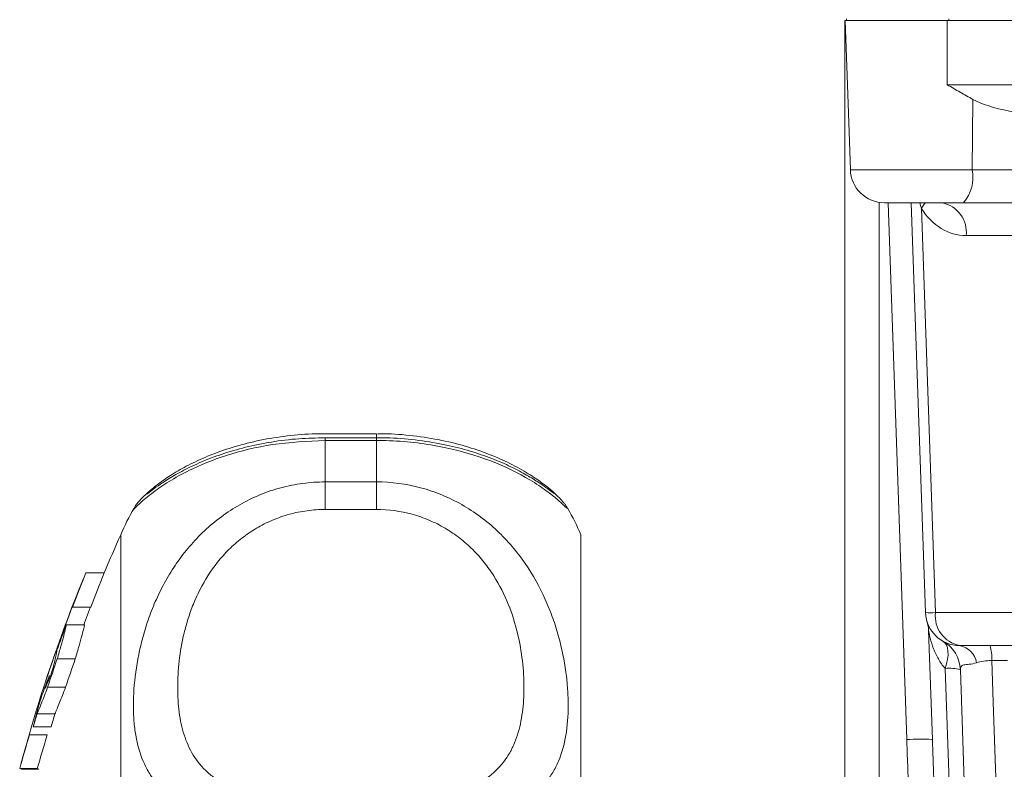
# Model space of a CAD drawing. Header units: millimetres. Extents: x 96 to 854, y -4 to 851.
# Tile 14 of 24: x 98 to 156, y 702 to 746. Entities that reach past the tile are written whole.
import ezdxf

# ---------------------------------------------------------------- set-up
doc = ezdxf.new("R2010")
doc.units = ezdxf.units.MM

msp = doc.modelspace()

# ---------------------------------------------------------------- linework, layer by layer
at = {"color": 7, "linetype": 'Continuous', "lineweight": 15}
for p, q in [((146.761, 678.487), (146.761, 746.35)), ((146.761, 746.35), (146.771, 746.35)), ((146.903, 742.58), (146.771, 746.35)), ((146.771, 746.35), (152.761, 746.35)), ((146.848, 746.45), (146.848, 746.35)), ((152.761, 742.58), (152.761, 746.35)), ((152.761, 746.35), (160.985, 746.35)), ((152.848, 746.45), (152.848, 746.35)), ((146.903, 742.58), (147.077, 737.58)), ((152.761, 742.58), (161.695, 742.58)), ((154.232, 737.58), (154.269, 741.719)), ((154.232, 737.58), (160.08, 737.58)), ((153.714, 735.65), (149.076, 735.65)), ((151.485, 711.58), (150.645, 735.65)), ((161.278, 735.65), (153.714, 735.65)), ((151.242, 735.323), (152.071, 711.58)), ((162.691, 733.72), (153.873, 733.72)), ((119.261, 722.086), (116.261, 722.086)), ((119.261, 721.853), (116.261, 721.853)), ((116.261, 721.689), (116.261, 719.258)), ((119.261, 721.689), (116.261, 721.689)), ((119.261, 719.258), (119.261, 721.689)), ((116.261, 719.258), (116.261, 717.641)), ((116.261, 719.258), (119.261, 719.258)), ((119.261, 719.258), (119.261, 717.641)), ((105.056, 717.708), (105.061, 717.715)), ((119.261, 717.641), (116.261, 717.641)), ((104.261, 678.827), (104.261, 716.15)), ((131.261, 678.827), (131.261, 716.15)), ((102.209, 713.919), (103.292, 713.919)), ((101.436, 711.902), (102.509, 711.902)), ((152.071, 711.58), (170.183, 711.58)), ((101.061, 710.872), (102.13, 710.872)), ((151.888, 704.127), (151.664, 710.529)), ((151.664, 710.529), (151.888, 704.127)), ((151.664, 710.529), (151.664, 710.529)), ((171.596, 709.65), (153.484, 709.65)), ((100.53, 708.867), (101.592, 708.867)), ((156.305, 708.765), (155.375, 708.765)), ((153.266, 690.289), (152.636, 708.307)), ((153.971, 695.714), (153.534, 708.227)), ((153.534, 708.227), (153.971, 695.714)), ((99.97, 707.2), (101.024, 707.2)), ((99.352, 705.635), (100.399, 705.635)), ((98.909, 704.402), (99.951, 704.402)), ((99.127, 704.885), (100.171, 704.885)), ((98.329, 702.42), (99.364, 702.42)), ((98.418, 702.381), (99.454, 702.381))]:
    msp.add_line(p, q, dxfattribs=at)
at = {"color": 8, "linetype": 'Continuous', "lineweight": 15}
for p, q in [((147.077, 737.58), (154.232, 737.58)), ((148.761, 735.675), (148.761, 678.417)), ((150.389, 704.127), (149.287, 735.65)), ((116.261, 721.853), (116.261, 721.689)), ((119.261, 722.086), (119.261, 721.853)), ((119.261, 721.853), (119.261, 721.689))]:
    msp.add_line(p, q, dxfattribs=at)
at = {"color": 8, "linetype": 'Continuous', "lineweight": 15, "flags": 128}
msp.add_lwpolyline([(151.463, 735.65), (151.376, 735.504), (151.242, 735.323)], dxfattribs=at)
at = {"color": 7, "linetype": 'Continuous', "lineweight": 15, "flags": 128}
for points in [[(102.209, 713.919), (102.106, 713.672), (102.03, 713.487)], [(102.487, 711.913), (102.131, 710.988), (102.087, 710.872)], [(152.51, 709.903), (152.624, 709.812), (152.713, 709.682), (152.774, 709.516), (152.806, 709.318), (152.808, 709.092), (152.78, 708.845), (152.722, 708.581), (152.636, 708.307)], [(155.375, 708.765), (155.461, 706.329), (155.868, 694.668)], [(151.859, 704.137), (151.859, 704.137), (151.888, 704.127)], [(98.421, 702.764), (98.396, 702.672), (98.329, 702.42)]]:
    msp.add_lwpolyline(points, dxfattribs=at)
at = {"color": 7, "linetype": 'Continuous', "lineweight": 15}
for centre, radius, start, end in [((149.076, 737.65), 2, 182, 270), ((151.996, 737.145), 2.277, 318.97484, 11.01812), ((152.123, 733.92), 1.762, 353.45353, 78.97192), ((116.261, 711.15), 13, 149.65339, 157.38014), ((119.261, 711.15), 13, 22.61986, 30.26121), ((186.303, 679.15), 90, 155.72535, 157.27391), ((147.68, 695.348), 49.117, 157.78384, 160.30401), ((148.242, 695.321), 48.645, 157.52252, 160.07139), ((186.303, 679.15), 91, 157.83118, 164.95948), ((186.298, 679.142), 90.99, 158.89002, 161.75257), ((101.457, 711.973), 0.0746, 234.3251, 253.44235), ((151.778, 717.561), 5.988, 267.19806, 272.80194), ((153.484, 711.65), 2, 182, 270), ((153.821, 711.379), 1.762, 173.45353, 258.97192), ((186.298, 679.126), 90.956, 159.57237, 160.5774), ((149.665, 710.459), 2, 2.00122, 17.31657), ((151.535, 708.157), 2, 2.00122, 60.83906), ((153.261, 708.428), 1.242, 9.73293, 79.66315), ((152.707, 708.906), 2.672, 356.97083, 16.1632), ((186.297, 679.096), 90.787, 160.85738, 161.96758), ((186.298, 679.096), 89.785, 160.63523, 161.75925), ((145.016, 690.578), 48.162, 158.94109, 160.82492), ((186.297, 679.113), 90.9, 161.54787, 162.0455), ((152.866, 705.811), 2.506, 74.54727, 95.25921), ((145.033, 693.588), 47.275, 164.27856, 166.17507), ((186.297, 679.114), 90.9, 163.03661, 163.53019), ((186.297, 679.114), 89.899, 162.84191, 163.34149), ((143.491, 690.294), 46.761, 162.43949, 164.97045), ((144.039, 690.281), 46.294, 162.24079, 164.79969)]:
    msp.add_arc(centre, radius, start, end, dxfattribs=at)
at = {"color": 8, "linetype": 'Continuous', "lineweight": 15}
msp.add_arc((151.214, 689.738), 14.413, 87.43639, 93.28255, dxfattribs=at)
at = {"color": 7, "linetype": 'Continuous', "lineweight": 15}
for centre, major_axis, ratio, start_param, end_param in [((161.001, 742.65), (7.469, 0.078), 0.267572, 3.586827, 4.511895), ((153.831, 737.72), (-0.125, 3.999), 0.81623, 2.187773, 3.116059), ((153.882, 704.383), (-3.817, 109.356), 0.031986, 1.572014, 1.809411), ((153.882, 704.33), (-3.815, 109.256), 0.018294, 1.572014, 1.613285)]:
    msp.add_ellipse(centre, major_axis=major_axis, ratio=ratio, start_param=start_param, end_param=end_param, dxfattribs=at)
for points, knots in [([(154.269, 741.719), (154.019, 741.856), (153.769, 741.997), (153.392, 742.213), (153.267, 742.286), (153.014, 742.432), (152.886, 742.507), (152.761, 742.58)], [0, 0, 0, 0, 0.5, 0.5, 0.75, 0.75, 1, 1, 1, 1]), ([(116.262, 722.074), (116.146, 722.078), (115.467, 722.1), (114.23, 721.994), (112.613, 721.762), (111.122, 721.399), (109.771, 720.95), (108.592, 720.441), (107.58, 719.899), (106.777, 719.381), (106.152, 718.901), (105.802, 718.598), (105.549, 718.363), (105.364, 718.158), (105.187, 717.955), (105.078, 717.771), (105.049, 717.722)], [0, 0, 0, 0, 0.018036, 0.105541, 0.19239, 0.280679, 0.367212, 0.457701, 0.550777, 0.648707, 0.742202, 0.844362, 0.914205, 0.960402, 0.989403, 1, 1, 1, 1]), ([(116.261, 721.848), (115.743, 721.838), (114.666, 721.818), (113.08, 721.618), (111.558, 721.305), (110.172, 720.898), (108.95, 720.428), (107.911, 719.933), (107.049, 719.435), (106.422, 719.015), (106.038, 718.731), (105.832, 718.566), (105.822, 718.558), (105.818, 718.555)], [0, 0, 0, 0, 0.0884704, 0.1839722, 0.2794859, 0.3756164, 0.4738094, 0.574688, 0.6787904, 0.7881844, 0.8981382, 0.9631231, 1, 1, 1, 1]), ([(130.486, 717.7), (130.45, 717.759), (130.377, 717.881), (130.284, 718.001), (130.209, 718.095), (130.144, 718.168), (129.961, 718.372), (129.606, 718.712), (128.989, 719.202), (128.196, 719.747), (127.189, 720.315), (125.994, 720.853), (124.655, 721.325), (123.128, 721.72), (121.446, 721.98), (120.133, 722.097), (119.411, 722.076), (119.26, 722.071)], [0, 0, 0, 0, 0.01147, 0.02365, 0.036166, 0.055859, 0.097921, 0.226007, 0.332108, 0.428438, 0.532854, 0.622119, 0.706864, 0.79889, 0.889556, 0.977021, 1, 1, 1, 1]), ([(129.679, 718.577), (129.679, 718.577), (129.679, 718.577), (129.529, 718.692), (129.265, 718.891), (128.727, 719.271), (128.004, 719.715), (127.068, 720.204), (125.927, 720.69), (124.63, 721.123), (123.17, 721.488), (121.563, 721.737), (120.222, 721.859), (119.455, 721.841), (119.261, 721.837)], [0, 0, 0, 0, 0.026284, 0.091816, 0.194631, 0.288826, 0.387109, 0.488561, 0.586351, 0.681065, 0.772388, 0.870598, 0.967334, 1, 1, 1, 1]), ([(116.261, 698.852), (115.375, 698.852), (114.51, 698.884), (113.239, 698.985), (112.82, 699.028), (112.014, 699.131), (111.624, 699.191), (110.871, 699.329), (110.505, 699.409), (109.811, 699.587), (109.483, 699.685), (108.552, 700.011), (108, 700.271), (107.064, 700.868), (106.673, 701.206), (106.184, 701.783), (106.038, 701.988), (105.78, 702.413), (105.667, 702.635), (105.372, 703.33), (105.233, 703.832), (105.094, 704.65), (105.059, 704.934), (105.013, 705.525), (105.002, 705.829), (105.003, 706.762), (105.047, 707.412), (105.231, 708.763), (105.37, 709.464), (105.669, 710.549), (105.783, 710.914), (106.042, 711.64), (106.187, 712.002), (106.511, 712.722), (106.69, 713.08), (107.085, 713.789), (107.304, 714.142), (108.011, 715.165), (108.552, 715.804), (109.484, 716.68), (109.817, 716.959), (110.509, 717.472), (110.869, 717.707), (111.621, 718.134), (112.014, 718.327), (112.825, 718.661), (113.238, 718.801), (114.078, 719.026), (114.505, 719.112), (115.375, 719.228), (115.818, 719.258), (116.261, 719.258)], [0, 0, 0, 0, 0.0625, 0.0625, 0.09375, 0.09375, 0.125, 0.125, 0.15625, 0.15625, 0.1875, 0.1875, 0.25, 0.25, 0.3125, 0.3125, 0.34375, 0.34375, 0.375, 0.375, 0.4375, 0.4375, 0.46875, 0.46875, 0.5, 0.5, 0.5625, 0.5625, 0.625, 0.625, 0.65625, 0.65625, 0.6875, 0.6875, 0.71875, 0.71875, 0.75, 0.75, 0.8125, 0.8125, 0.84375, 0.84375, 0.875, 0.875, 0.90625, 0.90625, 0.9375, 0.9375, 0.96875, 0.96875, 1, 1, 1, 1]), ([(119.261, 719.258), (120.146, 719.258), (121.012, 719.142), (122.282, 718.801), (122.701, 718.659), (123.507, 718.327), (123.897, 718.136), (124.65, 717.708), (125.016, 717.469), (125.711, 716.954), (126.039, 716.679), (126.969, 715.804), (127.522, 715.15), (128.458, 713.793), (128.848, 713.085), (129.337, 711.996), (129.484, 711.629), (129.742, 710.904), (129.854, 710.544), (130.149, 709.474), (130.289, 708.775), (130.428, 707.756), (130.462, 707.421), (130.508, 706.762), (130.519, 706.44), (130.519, 705.508), (130.474, 704.927), (130.291, 703.841), (130.152, 703.336), (129.853, 702.631), (129.738, 702.406), (129.479, 701.981), (129.334, 701.78), (129.011, 701.398), (128.832, 701.218), (128.436, 700.876), (128.217, 700.714), (127.51, 700.265), (126.969, 700.011), (126.037, 699.685), (125.704, 699.585), (125.013, 699.408), (124.652, 699.33), (123.9, 699.191), (123.508, 699.131), (122.697, 699.028), (122.284, 698.986), (121.443, 698.919), (121.016, 698.894), (120.146, 698.86), (119.703, 698.852), (119.261, 698.852)], [0, 0, 0, 0, 0.0625, 0.0625, 0.09375, 0.09375, 0.125, 0.125, 0.15625, 0.15625, 0.1875, 0.1875, 0.25, 0.25, 0.3125, 0.3125, 0.34375, 0.34375, 0.375, 0.375, 0.4375, 0.4375, 0.46875, 0.46875, 0.5, 0.5, 0.5625, 0.5625, 0.625, 0.625, 0.65625, 0.65625, 0.6875, 0.6875, 0.71875, 0.71875, 0.75, 0.75, 0.8125, 0.8125, 0.84375, 0.84375, 0.875, 0.875, 0.90625, 0.90625, 0.9375, 0.9375, 0.96875, 0.96875, 1, 1, 1, 1]), ([(116.261, 717.641), (115.902, 717.641), (115.543, 717.616), (114.841, 717.521), (114.496, 717.45), (113.818, 717.263), (113.485, 717.147), (112.834, 716.871), (112.523, 716.713), (111.927, 716.362), (111.643, 716.168), (111.1, 715.747), (110.843, 715.519), (110.13, 714.81), (109.724, 714.294), (109.028, 713.202), (108.748, 712.641), (108.407, 711.797), (108.306, 711.514), (108.127, 710.948), (108.049, 710.664), (107.846, 709.825), (107.753, 709.278), (107.63, 708.213), (107.601, 707.694), (107.6, 706.687), (107.63, 706.196), (107.753, 705.265), (107.847, 704.823), (108.114, 703.983), (108.288, 703.586), (108.747, 702.839), (109.027, 702.5), (109.541, 702.04), (109.729, 701.895), (110.14, 701.621), (110.364, 701.492), (110.841, 701.257), (111.095, 701.149), (111.637, 700.953), (111.926, 700.865), (112.525, 700.709), (112.835, 700.642), (113.48, 700.527), (113.817, 700.479), (114.843, 700.364), (115.543, 700.327), (116.261, 700.327)], [0, 0, 0, 0, 0.03125, 0.03125, 0.0625, 0.0625, 0.09375, 0.09375, 0.125, 0.125, 0.15625, 0.15625, 0.1875, 0.1875, 0.25, 0.25, 0.3125, 0.3125, 0.34375, 0.34375, 0.375, 0.375, 0.4375, 0.4375, 0.5, 0.5, 0.5625, 0.5625, 0.625, 0.625, 0.6875, 0.6875, 0.75, 0.75, 0.78125, 0.78125, 0.8125, 0.8125, 0.84375, 0.84375, 0.875, 0.875, 0.90625, 0.90625, 0.9375, 0.9375, 1, 1, 1, 1]), ([(119.261, 700.327), (119.619, 700.327), (119.978, 700.337), (120.681, 700.374), (121.026, 700.403), (121.703, 700.478), (122.036, 700.526), (122.687, 700.642), (122.998, 700.71), (123.594, 700.864), (123.878, 700.951), (124.421, 701.147), (124.678, 701.256), (125.391, 701.607), (125.798, 701.878), (126.493, 702.498), (126.773, 702.838), (127.114, 703.392), (127.215, 703.584), (127.394, 703.982), (127.472, 704.189), (127.675, 704.824), (127.768, 705.268), (127.891, 706.195), (127.921, 706.678), (127.921, 707.686), (127.891, 708.212), (127.768, 709.281), (127.674, 709.827), (127.407, 710.936), (127.234, 711.5), (126.774, 712.64), (126.495, 713.199), (125.98, 714.008), (125.793, 714.273), (125.381, 714.791), (125.157, 715.042), (124.68, 715.517), (124.426, 715.742), (123.885, 716.163), (123.596, 716.361), (122.997, 716.714), (122.686, 716.871), (122.041, 717.145), (121.705, 717.263), (120.678, 717.545), (119.978, 717.641), (119.261, 717.641)], [0, 0, 0, 0, 0.03125, 0.03125, 0.0625, 0.0625, 0.09375, 0.09375, 0.125, 0.125, 0.15625, 0.15625, 0.1875, 0.1875, 0.25, 0.25, 0.3125, 0.3125, 0.34375, 0.34375, 0.375, 0.375, 0.4375, 0.4375, 0.5, 0.5, 0.5625, 0.5625, 0.625, 0.625, 0.6875, 0.6875, 0.75, 0.75, 0.78125, 0.78125, 0.8125, 0.8125, 0.84375, 0.84375, 0.875, 0.875, 0.90625, 0.90625, 0.9375, 0.9375, 1, 1, 1, 1]), ([(100.53, 708.867), (100.611, 709.142), (100.683, 709.393), (100.811, 709.848), (100.868, 710.054), (100.959, 710.4), (100.995, 710.541), (101.045, 710.759), (101.059, 710.834), (101.061, 710.872)], [0, 0, 0, 0, 0.25, 0.25, 0.5, 0.5, 0.75, 0.75, 1, 1, 1, 1]), ([(102.13, 710.872), (102.127, 710.834), (102.114, 710.76), (102.064, 710.545), (102.027, 710.401), (101.934, 710.056), (101.878, 709.855), (101.747, 709.396), (101.673, 709.142), (101.592, 708.867)], [0, 0, 0, 0, 0.25, 0.25, 0.5, 0.5, 0.75, 0.75, 1, 1, 1, 1]), ([(152.636, 708.307), (152.478, 708.478), (152.351, 708.665), (152.13, 709.054), (152.038, 709.258), (151.881, 709.67), (151.817, 709.878), (151.739, 710.179), (151.716, 710.279), (151.689, 710.41), (151.68, 710.451), (151.668, 710.514), (151.664, 710.533), (151.664, 710.529)], [0, 0, 0, 0, 0.25, 0.25, 0.5, 0.5, 0.75, 0.75, 0.875, 0.875, 0.9375, 0.9375, 1, 1, 1, 1]), ([(100.518, 709.372), (100.515, 709.313), (100.487, 709.168), (100.379, 708.709), (100.303, 708.408), (100.205, 708.039)], [0, 0, 0, 0, 0.5, 0.5, 1, 1, 1, 1]), ([(154.485, 708.638), (154.326, 708.59), (154.177, 708.567), (153.919, 708.537), (153.812, 708.529), (153.655, 708.49), (153.603, 708.457), (153.542, 708.362), (153.531, 708.3), (153.534, 708.227)], [0, 0, 0, 0, 0.25, 0.25, 0.5, 0.5, 0.75, 0.75, 1, 1, 1, 1]), ([(155.375, 708.765), (155.206, 708.764), (155.046, 708.751), (154.743, 708.707), (154.607, 708.675), (154.485, 708.638)], [0, 0, 0, 0, 0.5, 0.5, 1, 1, 1, 1]), ([(99.352, 705.635), (99.425, 705.807), (99.514, 706.026), (99.67, 706.421), (99.726, 706.565), (99.843, 706.869), (99.905, 707.03), (99.97, 707.2)], [0, 0, 0, 0, 0.5, 0.5, 0.75, 0.75, 1, 1, 1, 1]), ([(101.024, 707.2), (100.894, 706.861), (100.776, 706.56), (100.618, 706.164), (100.568, 706.041), (100.477, 705.819), (100.436, 705.721), (100.399, 705.635)], [0, 0, 0, 0, 0.5, 0.5, 0.75, 0.75, 1, 1, 1, 1])]:
    msp.add_open_spline(points, degree=3, knots=knots, dxfattribs=at)
at = {"color": 8, "linetype": 'Continuous', "lineweight": 15}
for points, knots in [([(151.242, 735.323), (151.23, 735.358), (151.195, 735.463), (151.174, 735.575), (151.16, 735.65)], [0, 0, 0, 0, 0.328908, 1, 1, 1, 1]), ([(116.261, 721.689), (115.213, 721.641), (113.144, 721.544), (110.383, 720.846), (108.396, 720.032), (107.041, 719.271), (106.019, 718.559), (105.312, 717.945), (104.979, 717.609), (105.038, 717.685), (105.056, 717.708)], [0, 0, 0, 0, 0.147021, 0.290572, 0.432079, 0.533147, 0.637235, 0.782196, 0.932909, 1, 1, 1, 1]), ([(130.479, 717.693), (130.482, 717.684), (130.489, 717.661), (130.038, 718.105), (129.274, 718.725), (128.106, 719.518), (126.178, 720.494), (123.282, 721.36), (120.878, 721.67), (119.518, 721.686), (119.261, 721.689)], [0, 0, 0, 0, 0.115952, 0.273342, 0.376408, 0.481912, 0.657537, 0.80806, 0.963713, 1, 1, 1, 1])]:
    msp.add_open_spline(points, degree=3, knots=knots, dxfattribs=at)
at = {"color": 7, "linetype": 'Continuous', "lineweight": 15}
msp.add_open_spline([(100.205, 708.039), (100.051, 707.662), (99.923, 707.359), (99.824, 707.134)], degree=3, dxfattribs=at)

doc.saveas('drawing.dxf')
